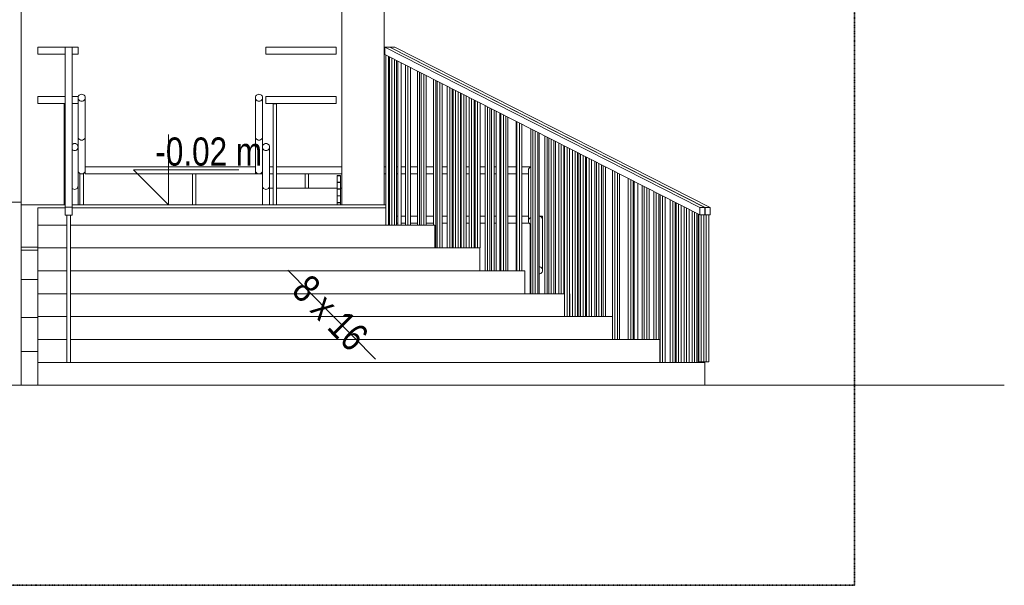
# Model space of a CAD drawing. Header units: millimetres. Extents: x -784 to 360321, y -10607 to 16514.
# Tile 7 of 95: x 48403 to 55399, y -2720 to 1295. Entities that reach past the tile are written whole.
import ezdxf

# ---------------------------------------------------------------- set-up
doc = ezdxf.new("R2010")
doc.units = ezdxf.units.MM
doc.linetypes.add('__FK_przerywana', pattern=[3.2004, 1.6002, -1.6002])
for name, color, linetype, lineweight in [('A-DETL-THIN', 7, 'Continuous', 5), ('C-TOPO', 7, 'Continuous', 5), ('G-ANNO-DIMS', 7, 'Continuous', 5), ('S-COLS-SYMB', 7, 'Continuous', 18), ('S-STRS-IDEN', 7, 'Continuous', 5)]:
    doc.layers.add(name, color=color, linetype=linetype, lineweight=lineweight)
for name, color, linetype, lineweight, true_color in [('A-FLOR', 7, 'Continuous', 18, 0x7f7f7f), ('A-FLOR-HRAL', 7, 'Continuous', 18, 0x7f7f7f), ('A-WALL', 7, 'Continuous', 18, 0x7f7f7f), ('S-STRS', 7, 'Continuous', 18, 0x7f7f7f)]:
    doc.layers.add(name, color=color, linetype=linetype, lineweight=lineweight, true_color=true_color)
doc.styles.add('Arial_2', font='arial.ttf', dxfattribs={"width": 0.8, "height": 200})

# ---------------------------------------------------------------- blocks, each defined once
blk = doc.blocks.new('Poręcz - 25mm-1636392-Północ')
at = {"layer": 'A-FLOR-HRAL', "color": 7, "lineweight": 5}
for p, q in [((51030.6, -162.5), (51030.6, 1029.7)), ((51048.3, 1020.7), (51048.3, -162.5)), ((51066, -162.5), (51066, 1011.7))]:
    blk.add_line(p, q, dxfattribs=at)
blk = doc.blocks.new('Poręcz - 25mm-1636390-Północ')
at = {"layer": 'A-FLOR-HRAL', "color": 7, "lineweight": 5}
for p, q in [((51143.7, -162.5), (51143.7, 972.2)), ((51161.4, 963.3), (51161.4, -162.5)), ((51179.1, -162.5), (51179.1, 954.3))]:
    blk.add_line(p, q, dxfattribs=at)
blk = doc.blocks.new('Poręcz - 25mm-1636388-Północ')
at = {"layer": 'A-FLOR-HRAL', "color": 7, "lineweight": 5}
for p, q in [((51256.9, -162.5), (51256.9, 914.8)), ((51274.6, 905.8), (51274.6, -162.5)), ((51292.2, -162.5), (51292.2, 896.8))]:
    blk.add_line(p, q, dxfattribs=at)
blk = doc.blocks.new('Poręcz - 25mm-1636386-Północ')
at = {"layer": 'A-FLOR-HRAL', "color": 7, "lineweight": 5}
for p, q in [((51370, -325), (51370, 857.3)), ((51387.7, 848.4), (51387.7, -325)), ((51405.4, -325), (51405.4, 839.4))]:
    blk.add_line(p, q, dxfattribs=at)
blk = doc.blocks.new('Poręcz - 25mm-1636384-Północ')
at = {"layer": 'A-FLOR-HRAL', "color": 7, "lineweight": 5}
for p, q in [((51483.2, -325), (51483.2, 799.9)), ((51500.8, 790.9), (51500.8, -325)), ((51518.5, -325), (51518.5, 781.9))]:
    blk.add_line(p, q, dxfattribs=at)
blk = doc.blocks.new('Poręcz - 25mm-1636382-Północ')
at = {"layer": 'A-FLOR-HRAL', "color": 7, "lineweight": 5}
for p, q in [((51596.3, -325), (51596.3, 742.4)), ((51614, 733.5), (51614, -325)), ((51631.6, -325), (51631.6, 724.5))]:
    blk.add_line(p, q, dxfattribs=at)
blk = doc.blocks.new('Poręcz - 25mm-1636380-Północ')
at = {"layer": 'A-FLOR-HRAL', "color": 7, "lineweight": 5}
for p, q in [((51709.4, -487.5), (51709.4, 685)), ((51727.1, 676), (51727.1, -487.5)), ((51744.8, -487.5), (51744.8, 667))]:
    blk.add_line(p, q, dxfattribs=at)
blk = doc.blocks.new('Poręcz - 25mm-1636378-Północ')
at = {"layer": 'A-FLOR-HRAL', "color": 7, "lineweight": 5}
for p, q in [((51822.6, -487.5), (51822.6, 627.5)), ((51840.2, 618.6), (51840.2, -487.5)), ((51857.9, -487.5), (51857.9, 609.6))]:
    blk.add_line(p, q, dxfattribs=at)
blk = doc.blocks.new('Poręcz - 25mm-1636376-Północ')
at = {"layer": 'A-FLOR-HRAL', "color": 7, "lineweight": 5}
for p, q in [((51935.7, -487.5), (51935.7, 570.1)), ((51953.4, 561.1), (51953.4, -487.5)), ((51971.1, -487.5), (51971.1, 552.1)), ((51938.8, -487.5), (51953.4, -487.5)), ((51953.4, -487.5), (51967.9, -487.5))]:
    blk.add_line(p, q, dxfattribs=at)
blk = doc.blocks.new('Poręcz - 25mm-1636374-Północ')
at = {"layer": 'A-FLOR-HRAL', "color": 7, "lineweight": 5}
for p, q in [((52048.8, -650), (52048.8, 512.6)), ((52066.5, 503.6), (52066.5, -650)), ((52084.2, -650), (52084.2, 494.7))]:
    blk.add_line(p, q, dxfattribs=at)
blk = doc.blocks.new('Poręcz - 25mm-1636372-Północ')
at = {"layer": 'A-FLOR-HRAL', "color": 7, "lineweight": 5}
for p, q in [((52162, -650), (52162, 455.2)), ((52179.7, 446.2), (52179.7, -650)), ((52197.3, -650), (52197.3, 437.2))]:
    blk.add_line(p, q, dxfattribs=at)
blk = doc.blocks.new('Poręcz - 25mm-1636370-Północ')
at = {"layer": 'A-FLOR-HRAL', "color": 7, "lineweight": 5}
for p, q in [((52275.1, -812.5), (52275.1, 397.7)), ((52292.8, 388.7), (52292.8, -812.5)), ((52310.5, -812.5), (52310.5, 379.8))]:
    blk.add_line(p, q, dxfattribs=at)
blk = doc.blocks.new('Poręcz - 25mm-1636368-Północ')
at = {"layer": 'A-FLOR-HRAL', "color": 7, "lineweight": 5}
for p, q in [((52388.2, -812.5), (52388.2, 340.3)), ((52405.9, 331.3), (52405.9, -812.5)), ((52423.6, -812.5), (52423.6, 322.3))]:
    blk.add_line(p, q, dxfattribs=at)
blk = doc.blocks.new('Poręcz - 25mm-1636366-Północ')
at = {"layer": 'A-FLOR-HRAL', "color": 7, "lineweight": 5}
for p, q in [((52501.4, -812.5), (52501.4, 282.8)), ((52519.1, 273.8), (52519.1, -812.5)), ((52536.7, -812.5), (52536.7, 264.9))]:
    blk.add_line(p, q, dxfattribs=at)
blk = doc.blocks.new('Poręcz - 25mm-1636364-Północ')
at = {"layer": 'A-FLOR-HRAL', "color": 7, "lineweight": 5}
for p, q in [((52614.5, -975), (52614.5, 225.4)), ((52632.2, 216.4), (52632.2, -975)), ((52649.9, -975), (52649.9, 207.4))]:
    blk.add_line(p, q, dxfattribs=at)
blk = doc.blocks.new('Poręcz - 25mm-1636362-Północ')
at = {"layer": 'A-FLOR-HRAL', "color": 7, "lineweight": 5}
for p, q in [((52727.7, -975), (52727.7, 167.9)), ((52745.3, 158.9), (52745.3, -975)), ((52763, -975), (52763, 150))]:
    blk.add_line(p, q, dxfattribs=at)
blk = doc.blocks.new('Poręcz - 25mm-1636360-Północ')
at = {"layer": 'A-FLOR-HRAL', "color": 7, "lineweight": 5}
for p, q in [((52840.8, -975), (52840.8, 110.5)), ((52858.5, 101.5), (52858.5, -975)), ((52876.2, -975), (52876.2, 92.5))]:
    blk.add_line(p, q, dxfattribs=at)
blk = doc.blocks.new('Poręcz - 25mm-1636358-Północ')
at = {"layer": 'A-FLOR-HRAL', "color": 7, "lineweight": 5}
for p, q in [((52953.9, -1137.5), (52953.9, 53)), ((52971.6, 44), (52971.6, -1137.5)), ((52989.3, -1137.5), (52989.3, 35.1))]:
    blk.add_line(p, q, dxfattribs=at)
blk = doc.blocks.new('Poręcz - 25mm-1636356-Północ')
at = {"layer": 'A-FLOR-HRAL', "color": 7, "lineweight": 5}
for p, q in [((53067.1, -1137.5), (53067.1, -4.4)), ((53084.7, -13.4), (53084.7, -1137.5)), ((53102.4, -1137.5), (53102.4, -22.4))]:
    blk.add_line(p, q, dxfattribs=at)
blk = doc.blocks.new('Poręcz - 25mm-1636354-Północ')
at = {"layer": 'A-FLOR-HRAL', "color": 7, "lineweight": 5}
for p, q in [((53180.2, -1137.5), (53180.2, -61.9)), ((53197.9, -70.9), (53197.9, -1137.5)), ((53215.6, -1137.5), (53215.6, -79.9))]:
    blk.add_line(p, q, dxfattribs=at)
blk = doc.blocks.new('Poręcz - 25mm-1636352-Północ')
at = {"layer": 'A-FLOR-HRAL', "color": 7, "lineweight": 5}
for p, q in [((51005.6, -162.5), (51005.6, 1042.4)), ((51023.3, 1033.4), (51023.3, -162.5))]:
    blk.add_line(p, q, dxfattribs=at)
blk = doc.blocks.new('Poręcz - 25mm-1636350-Północ')
at = {"layer": 'A-FLOR-HRAL', "color": 7, "lineweight": 5}
for p, q in [((53227.9, -1133), (53227.9, -86.1)), ((53245.6, -90.6), (53245.6, -1133)), ((53263.3, -90.6), (53245.6, -90.6)), ((53263.3, -1133), (53263.3, -90.6)), ((53227.9, -1133), (53245.6, -1133)), ((53245.6, -1133), (53263.3, -1133))]:
    blk.add_line(p, q, dxfattribs=at)
blk = doc.blocks.new('Poręcz - Poręcz-1636318-Północ')
for name in ['Poręcz - 25mm-1636352-Północ', 'Poręcz - 25mm-1636392-Północ', 'Poręcz - 25mm-1636390-Północ', 'Poręcz - 25mm-1636388-Północ', 'Poręcz - 25mm-1636386-Północ', 'Poręcz - 25mm-1636384-Północ', 'Poręcz - 25mm-1636382-Północ', 'Poręcz - 25mm-1636380-Północ', 'Poręcz - 25mm-1636378-Północ', 'Poręcz - 25mm-1636376-Północ', 'Poręcz - 25mm-1636374-Północ', 'Poręcz - 25mm-1636372-Północ', 'Poręcz - 25mm-1636370-Północ', 'Poręcz - 25mm-1636368-Północ', 'Poręcz - 25mm-1636366-Północ', 'Poręcz - 25mm-1636364-Północ', 'Poręcz - 25mm-1636362-Północ', 'Poręcz - 25mm-1636360-Północ', 'Poręcz - 25mm-1636358-Północ', 'Poręcz - 25mm-1636356-Północ', 'Poręcz - 25mm-1636354-Północ', 'Poręcz - 25mm-1636350-Północ']:
    blk.add_blockref(name, (0, 0))
blk = doc.blocks.new('Poręcz - 25mm-1636636-Północ')
at = {"layer": 'A-FLOR-HRAL', "color": 7, "lineweight": 5}
for p, q in [((48738.6, -92.1), (48763.6, -92.1)), ((48738.6, -1137.5), (48738.6, -92.1)), ((48763.6, -92.1), (48763.6, -1137.5))]:
    blk.add_line(p, q, dxfattribs=at)
blk = doc.blocks.new('Poręcz - Poręcz-1636322-Północ')
blk.add_blockref('Poręcz - 25mm-1636636-Północ', (0, 0))
blk = doc.blocks.new('Typ poręczy górnej - Górna poręcz_wewnętrzny_-1636328-Północ')
at = {"layer": 'A-FLOR-HRAL', "color": 7, "lineweight": 5}
for p, q in [((50996.8, 1100), (51032.1, 1100)), ((50996.8, 1046.9), (50996.8, 1100)), ((53236.8, -37.5), (50996.8, 1100)), ((51032.1, 1100), (53272.1, -37.5)), ((50996.8, 1046.9), (53236.8, -90.6)), ((53236.8, -37.5), (53236.8, -90.6)), ((53272.1, -37.5), (53236.8, -37.5)), ((53272.1, -90.6), (53272.1, -37.5)), ((53236.8, -90.6), (53272.1, -90.6))]:
    blk.add_line(p, q, dxfattribs=at)
blk = doc.blocks.new('Typ poręczy górnej - Górna poręcz_wewnętrzny_-1636339-Północ')
at = {"layer": 'A-FLOR-HRAL', "color": 7, "lineweight": 5}
for p, q in [((48726.1, 1100), (48776.1, 1100)), ((48726.1, -36), (48726.1, 1100)), ((48776.1, 1100), (48776.1, -36)), ((48726.1, -36), (48726.1, -92.1)), ((48776.1, -36), (48726.1, -36)), ((48776.1, -92.1), (48776.1, -36)), ((48726.1, -92.1), (48776.1, -92.1))]:
    blk.add_line(p, q, dxfattribs=at)
blk = doc.blocks.new('Poręcz - 25mm-1637449-Północ')
at = {"layer": 'A-FLOR-HRAL', "color": 7, "lineweight": 5}
blk.add_line((51080.7, 1004.3), (51080.7, -162.5), dxfattribs=at)
blk = doc.blocks.new('Poręcz - 25mm-1637275-Północ')
at = {"layer": 'A-FLOR-HRAL', "color": 7, "lineweight": 5}
blk.add_line((51179.7, 954), (51179.7, -162.5), dxfattribs=at)
blk = doc.blocks.new('Poręcz - 25mm-1637273-Północ')
at = {"layer": 'A-FLOR-HRAL', "color": 7, "lineweight": 5}
blk.add_line((51243.3, -162.5), (51243.3, 921.7), dxfattribs=at)
blk = doc.blocks.new('Poręcz - 25mm-1637447-Północ')
at = {"layer": 'A-FLOR-HRAL', "color": 7, "lineweight": 5}
for p, q in [((51342.3, -162.5), (51342.3, 871.4)), ((51360, -325), (51360, 862.4))]:
    blk.add_line(p, q, dxfattribs=at)
blk = doc.blocks.new('Poręcz - 25mm-1637269-Północ')
at = {"layer": 'A-FLOR-HRAL', "color": 7, "lineweight": 5}
for p, q in [((51441.3, -325), (51441.3, 821.1)), ((51459, -325), (51459, 812.2)), ((51476.6, 803.2), (51476.6, -325))]:
    blk.add_line(p, q, dxfattribs=at)
blk = doc.blocks.new('Poręcz - 25mm-1637267-Północ')
at = {"layer": 'A-FLOR-HRAL', "color": 7, "lineweight": 5}
for p, q in [((51540.3, -325), (51540.3, 770.9)), ((51558, -325), (51558, 761.9)), ((51575.6, 752.9), (51575.6, -325))]:
    blk.add_line(p, q, dxfattribs=at)
blk = doc.blocks.new('Poręcz - 25mm-1637265-Północ')
at = {"layer": 'A-FLOR-HRAL', "color": 7, "lineweight": 5}
for p, q in [((51639.3, -325), (51639.3, 720.6)), ((51657, -325), (51657, 711.6)), ((51674.6, 702.6), (51674.6, -325)), ((51674.6, -325), (51672.4, -325))]:
    blk.add_line(p, q, dxfattribs=at)
blk = doc.blocks.new('Poręcz - 25mm-1637263-Północ')
at = {"layer": 'A-FLOR-HRAL', "color": 7, "lineweight": 5}
for p, q in [((51756, -487.5), (51756, 661.4)), ((51773.6, 652.4), (51773.6, -487.5))]:
    blk.add_line(p, q, dxfattribs=at)
blk = doc.blocks.new('Poręcz - 25mm-1637261-Północ')
at = {"layer": 'A-FLOR-HRAL', "color": 7, "lineweight": 5}
blk.add_line((51872.6, 602.1), (51872.6, -487.5), dxfattribs=at)
blk = doc.blocks.new('Poręcz - 25mm-1637259-Północ')
at = {"layer": 'A-FLOR-HRAL', "color": 7, "lineweight": 5}
blk.add_line((51971.6, 551.8), (51971.6, -487.5), dxfattribs=at)
blk = doc.blocks.new('Poręcz - 25mm-1637257-Północ')
at = {"layer": 'A-FLOR-HRAL', "color": 7, "lineweight": 5}
blk.add_line((52035.3, -650), (52035.3, 519.5), dxfattribs=at)
blk = doc.blocks.new('Poręcz - 25mm-1637255-Północ')
at = {"layer": 'A-FLOR-HRAL', "color": 7, "lineweight": 5}
for p, q in [((52134.3, -650), (52134.3, 469.2)), ((52151.9, -650), (52151.9, 460.3))]:
    blk.add_line(p, q, dxfattribs=at)
blk = doc.blocks.new('Poręcz - 25mm-1637253-Północ')
at = {"layer": 'A-FLOR-HRAL', "color": 7, "lineweight": 5}
for p, q in [((52233.3, -650), (52233.3, 419)), ((52250.9, -650), (52250.9, 410)), ((52268.6, 401), (52268.6, -650))]:
    blk.add_line(p, q, dxfattribs=at)
blk = doc.blocks.new('Poręcz - 25mm-1637251-Północ')
at = {"layer": 'A-FLOR-HRAL', "color": 7, "lineweight": 5}
for p, q in [((52332.2, -812.5), (52332.2, 368.7)), ((52349.9, -812.5), (52349.9, 359.7)), ((52367.6, 350.8), (52367.6, -812.5))]:
    blk.add_line(p, q, dxfattribs=at)
blk = doc.blocks.new('Poręcz - 25mm-1637249-Północ')
at = {"layer": 'A-FLOR-HRAL', "color": 7, "lineweight": 5}
for p, q in [((52431.2, -812.5), (52431.2, 318.4)), ((52448.9, -812.5), (52448.9, 309.5)), ((52466.6, 300.5), (52466.6, -812.5))]:
    blk.add_line(p, q, dxfattribs=at)
blk = doc.blocks.new('Poręcz - 25mm-1637247-Północ')
at = {"layer": 'A-FLOR-HRAL', "color": 7, "lineweight": 5}
for p, q in [((52547.9, -812.5), (52547.9, 259.2)), ((52565.6, 250.2), (52565.6, -812.5))]:
    blk.add_line(p, q, dxfattribs=at)
blk = doc.blocks.new('Poręcz - 25mm-1637445-Północ')
at = {"layer": 'A-FLOR-HRAL', "color": 7, "lineweight": 5}
blk.add_line((52664.6, 199.9), (52664.6, -975), dxfattribs=at)
blk = doc.blocks.new('Poręcz - 25mm-1637243-Północ')
at = {"layer": 'A-FLOR-HRAL', "color": 7, "lineweight": 5}
blk.add_line((52763.6, 149.7), (52763.6, -975), dxfattribs=at)
blk = doc.blocks.new('Poręcz - 25mm-1637241-Północ')
at = {"layer": 'A-FLOR-HRAL', "color": 7, "lineweight": 5}
blk.add_line((52827.2, -975), (52827.2, 117.4), dxfattribs=at)
blk = doc.blocks.new('Poręcz - 25mm-1637239-Północ')
at = {"layer": 'A-FLOR-HRAL', "color": 7, "lineweight": 5}
for p, q in [((52926.2, -975), (52926.2, 67.1)), ((52943.9, -975), (52943.9, 58.1)), ((52953.9, -975), (52952.4, -975))]:
    blk.add_line(p, q, dxfattribs=at)
blk = doc.blocks.new('Poręcz - 25mm-1637237-Północ')
at = {"layer": 'A-FLOR-HRAL', "color": 7, "lineweight": 5}
for p, q in [((53025.2, -1137.5), (53025.2, 16.8)), ((53042.9, -1137.5), (53042.9, 7.8)), ((53060.6, -1.1), (53060.6, -1137.5))]:
    blk.add_line(p, q, dxfattribs=at)
blk = doc.blocks.new('Poręcz - 25mm-1637235-Północ')
at = {"layer": 'A-FLOR-HRAL', "color": 7, "lineweight": 5}
for p, q in [((53124.2, -1137.5), (53124.2, -33.5)), ((53141.9, -1137.5), (53141.9, -42.4)), ((53159.6, -51.4), (53159.6, -1137.5))]:
    blk.add_line(p, q, dxfattribs=at)
blk = doc.blocks.new('Poręcz - 25mm-1637233-Północ')
at = {"layer": 'A-FLOR-HRAL', "color": 7, "lineweight": 5}
for p, q in [((53223.2, -1137.5), (53223.2, -83.7)), ((53240.9, -1137.5), (53240.9, -1133)), ((53258.6, -1133), (53258.6, -1137.5))]:
    blk.add_line(p, q, dxfattribs=at)
blk = doc.blocks.new('Poręcz - 25mm-V22-Północ')
at = {"layer": 'A-FLOR-HRAL', "color": 7, "lineweight": 5}
for p, q in [((53263.9, -1133), (53263.9, -90.6)), ((53281.5, -90.6), (53299.2, -90.6)), ((53281.5, -1133), (53281.5, -90.6)), ((53299.2, -90.6), (53299.2, -1133)), ((53281.5, -1133), (53263.9, -1133)), ((53299.2, -1133), (53281.5, -1133))]:
    blk.add_line(p, q, dxfattribs=at)
blk = doc.blocks.new('Poręcz - Poręcz-1637202-Północ')
for name in ['Poręcz - 25mm-1637449-Północ', 'Poręcz - 25mm-1637275-Północ', 'Poręcz - 25mm-1637273-Północ', 'Poręcz - 25mm-1637447-Północ', 'Poręcz - 25mm-1637269-Północ', 'Poręcz - 25mm-1637267-Północ', 'Poręcz - 25mm-1637265-Północ', 'Poręcz - 25mm-1637263-Północ', 'Poręcz - 25mm-1637261-Północ', 'Poręcz - 25mm-1637259-Północ', 'Poręcz - 25mm-1637257-Północ', 'Poręcz - 25mm-1637255-Północ', 'Poręcz - 25mm-1637253-Północ', 'Poręcz - 25mm-1637251-Północ', 'Poręcz - 25mm-1637249-Północ', 'Poręcz - 25mm-1637247-Północ', 'Poręcz - 25mm-1637445-Północ', 'Poręcz - 25mm-1637243-Północ', 'Poręcz - 25mm-1637241-Północ', 'Poręcz - 25mm-1637239-Północ', 'Poręcz - 25mm-1637237-Północ', 'Poręcz - 25mm-1637235-Północ', 'Poręcz - 25mm-1637233-Północ', 'Poręcz - 25mm-V22-Północ']:
    blk.add_blockref(name, (0, 0))
blk = doc.blocks.new('Typ poręczy górnej - Górna poręcz_wewnętrzny_-1637219-Północ')
at = {"layer": 'A-FLOR-HRAL', "color": 7, "lineweight": 5}
for p, q in [((51032.7, 1100), (51068.1, 1100)), ((53272.7, -37.5), (51032.7, 1100)), ((51068.1, 1100), (53308.1, -37.5)), ((53272.7, -37.5), (53272.7, -90.6)), ((53308.1, -37.5), (53272.7, -37.5)), ((53308.1, -90.6), (53308.1, -37.5)), ((53272.7, -90.6), (53308.1, -90.6))]:
    blk.add_line(p, q, dxfattribs=at)
blk = doc.blocks.new('Poręcz - 25mm-1637767-Północ')
at = {"layer": 'A-FLOR-HRAL', "color": 7, "lineweight": 5}
blk.add_line((52909.9, 75.4), (52909.9, -975), dxfattribs=at)
blk = doc.blocks.new('Poręcz - 25mm-1637765-Północ')
at = {"layer": 'A-FLOR-HRAL', "color": 7, "lineweight": 5}
for p, q in [((52769.9, 146.5), (52769.9, -975)), ((52794.9, -975), (52794.9, 133.8))]:
    blk.add_line(p, q, dxfattribs=at)
blk = doc.blocks.new('Poręcz - 25mm-1637761-Północ')
at = {"layer": 'A-FLOR-HRAL', "color": 7, "lineweight": 5}
blk.add_line((52489.9, 288.6), (52489.9, -812.5), dxfattribs=at)
blk = doc.blocks.new('Poręcz - 25mm-1637759-Północ')
at = {"layer": 'A-FLOR-HRAL', "color": 7, "lineweight": 5}
blk.add_line((52374.9, -812.5), (52374.9, 347), dxfattribs=at)
blk = doc.blocks.new('Poręcz - 25mm-1637757-Północ')
at = {"layer": 'A-FLOR-HRAL', "color": 7, "lineweight": 5}
blk.add_line((52209.9, 430.8), (52209.9, -650), dxfattribs=at)
blk = doc.blocks.new('Poręcz - 25mm-1637755-Północ')
at = {"layer": 'A-FLOR-HRAL', "color": 7, "lineweight": 5}
blk.add_line((52094.9, -650), (52094.9, 489.2), dxfattribs=at)
blk = doc.blocks.new('Poręcz - 25mm-1637753-Północ')
at = {"layer": 'A-FLOR-HRAL', "color": 7, "lineweight": 5}
blk.add_line((51929.9, 573), (51929.9, -487.5), dxfattribs=at)
blk = doc.blocks.new('Poręcz - 25mm-1637751-Północ')
at = {"layer": 'A-FLOR-HRAL', "color": 7, "lineweight": 5}
for p, q in [((51789.9, 644.1), (51789.9, -487.5)), ((51814.9, -487.5), (51814.9, 631.4))]:
    blk.add_line(p, q, dxfattribs=at)
blk = doc.blocks.new('Poręcz - 25mm-1637749-Północ')
at = {"layer": 'A-FLOR-HRAL', "color": 7, "lineweight": 5}
blk.add_line((51674.9, -325), (51674.9, 702.5), dxfattribs=at)
blk = doc.blocks.new('Poręcz - 25mm-1637747-Północ')
at = {"layer": 'A-FLOR-HRAL', "color": 7, "lineweight": 5}
blk.add_line((51534.9, -325), (51534.9, 773.6), dxfattribs=at)
blk = doc.blocks.new('Poręcz - 25mm-1637743-Północ')
at = {"layer": 'A-FLOR-HRAL', "color": 7, "lineweight": 5}
blk.add_line((51229.9, 928.5), (51229.9, -162.5), dxfattribs=at)
blk = doc.blocks.new('Poręcz - 25mm-1637741-Północ')
at = {"layer": 'A-FLOR-HRAL', "color": 7, "lineweight": 5}
for p, q in [((51089.9, 999.6), (51089.9, -162.5)), ((51114.9, -162.5), (51114.9, 986.9))]:
    blk.add_line(p, q, dxfattribs=at)
blk = doc.blocks.new('Poręcz - 25mm-1637739-Północ')
at = {"layer": 'A-FLOR-HRAL', "color": 7, "lineweight": 5}
blk.add_line((53272.4, -1137.5), (53272.4, -1133), dxfattribs=at)
blk = doc.blocks.new('Poręcz - Poręcz-1637718-Północ')
for name in ['Poręcz - 25mm-1637741-Północ', 'Poręcz - 25mm-1637743-Północ', 'Poręcz - 25mm-1637747-Północ', 'Poręcz - 25mm-1637749-Północ', 'Poręcz - 25mm-1637751-Północ', 'Poręcz - 25mm-1637753-Północ', 'Poręcz - 25mm-1637755-Północ', 'Poręcz - 25mm-1637757-Północ', 'Poręcz - 25mm-1637759-Północ', 'Poręcz - 25mm-1637761-Północ', 'Poręcz - 25mm-1637765-Północ', 'Poręcz - 25mm-1637767-Północ', 'Poręcz - 25mm-1637739-Północ']:
    blk.add_blockref(name, (0, 0))
blk = doc.blocks.new('Poręcz - ARC_BALUSTRADE_SQUARE_25mm-1741302-Północ')
at = {"layer": 'A-FLOR-HRAL', "color": 7, "lineweight": 5}
for p, q in [((50203.4, 698.8), (50203.4, -20)), ((50228.4, 698.8), (50203.4, 698.8)), ((50228.4, -20), (50228.4, 698.8))]:
    blk.add_line(p, q, dxfattribs=at)
blk = doc.blocks.new('Poręcz - Poręcz-1723505-Północ')
at = {"layer": 'A-FLOR-HRAL', "color": 7, "lineweight": 5}
for p, q in [((50078.4, 740.9), (50078.4, 465.2)), ((50128.4, 465.2), (50128.4, 740.9)), ((50128.4, 390.9), (50128.4, 115.2)), ((50178.4, 115.2), (50178.4, 390.9))]:
    blk.add_line(p, q, dxfattribs=at)
at = {"layer": 'A-FLOR-HRAL', "color": 7, "lineweight": 5, "flags": 128}
for points in [[(50128.4, 740.9), (50127.6, 747.4), (50125.1, 753.5), (50121.1, 758.7), (50115.9, 762.6), (50109.9, 765.1), (50103.4, 766), (50096.9, 765.1), (50090.9, 762.6), (50085.7, 758.7), (50081.8, 753.5), (50079.3, 747.4), (50078.4, 740.9)], [(50078.4, 740.9), (50079.3, 734.5), (50081.8, 728.4), (50085.7, 723.2), (50090.9, 719.3), (50096.9, 716.8), (50103.4, 715.9), (50109.9, 716.8), (50115.9, 719.3), (50121.1, 723.2), (50125.1, 728.4), (50127.6, 734.5), (50128.4, 740.9)], [(50128.4, 465.2), (50127.6, 458.8), (50125.1, 452.7), (50121.1, 447.5), (50115.9, 443.6), (50109.9, 441), (50103.4, 440.2), (50096.9, 441), (50090.9, 443.6), (50085.7, 447.5), (50081.8, 452.7), (50079.3, 458.8), (50078.4, 465.2)], [(50178.4, 390.9), (50177.6, 397.4), (50175.1, 403.5), (50171.1, 408.7), (50165.9, 412.6), (50159.9, 415.1), (50153.4, 416), (50146.9, 415.1), (50140.9, 412.6), (50135.7, 408.7), (50131.8, 403.5), (50129.3, 397.4), (50128.4, 390.9)], [(50128.4, 390.9), (50129.3, 384.5), (50131.8, 378.4), (50135.7, 373.2), (50140.9, 369.3), (50146.9, 366.8), (50153.4, 365.9), (50159.9, 366.8), (50165.9, 369.3), (50171.1, 373.2), (50175.1, 378.4), (50177.6, 384.5), (50178.4, 390.9)], [(50178.4, 115.2), (50177.6, 108.8), (50175.1, 102.7), (50171.1, 97.5), (50165.9, 93.6), (50159.9, 91), (50153.4, 90.2), (50146.9, 91), (50140.9, 93.6), (50135.7, 97.5), (50131.8, 102.7), (50129.3, 108.8), (50128.4, 115.2)]]:
    blk.add_lwpolyline(points, dxfattribs=at)
blk.add_blockref('Poręcz - ARC_BALUSTRADE_SQUARE_25mm-1741302-Północ', (0, 0))
blk = doc.blocks.new('Poręcz - Poręcz-1724269-Północ')
at = {"layer": 'A-FLOR-HRAL', "color": 7, "lineweight": 5}
for p, q in [((50078.4, 465.2), (50078.4, 225.5)), ((50128.4, 390.9), (50128.4, 465.2)), ((50128.4, 115.2), (50128.4, -20)), ((50178.4, -20), (50178.4, 115.2))]:
    blk.add_line(p, q, dxfattribs=at)
at = {"layer": 'A-FLOR-HRAL', "color": 7, "lineweight": 5, "flags": 128}
blk.add_lwpolyline([(50128.4, 225.5), (50127.6, 219), (50125.1, 213), (50121.1, 207.8), (50115.9, 203.8), (50109.9, 201.3), (50103.4, 200.5), (50096.9, 201.3), (50090.9, 203.8), (50085.7, 207.8), (50081.8, 213), (50079.3, 219), (50078.4, 225.5)], dxfattribs=at)
blk = doc.blocks.new('Poręcz - Poręcz-1724362-Północ')
at = {"layer": 'A-FLOR-HRAL', "color": 7, "lineweight": 5}
for p, q in [((50078.4, 225.5), (50078.4, 200.5)), ((50203.4, 250.5), (50178.4, 250.5)), ((50692.4, 250.5), (50228.4, 250.5)), ((50078.4, 200.5), (50102.7, 200.5)), ((50104.1, 200.5), (50128.4, 200.5)), ((50178.4, 200.5), (50203.4, 200.5)), ((50228.4, 200.5), (50692.4, 200.5))]:
    blk.add_line(p, q, dxfattribs=at)
blk = doc.blocks.new('Poręcz - ARC_BALUSTRADE_SQUARE_25mm-V24-Północ')
at = {"layer": 'A-FLOR-HRAL', "color": 7, "lineweight": 5}
for p, q in [((50658.4, -2.5), (50683.4, -2.5)), ((50658.4, -4), (50658.4, -2.5)), ((50658.4, -20), (50658.4, -4)), ((50683.4, -4), (50658.4, -4)), ((50683.4, -2.5), (50683.4, -4)), ((50683.4, -20), (50683.4, -4))]:
    blk.add_line(p, q, dxfattribs=at)
blk = doc.blocks.new('Poręcz - ARC_BALUSTRADE_SQUARE_25mm-V25-Północ')
at = {"layer": 'A-FLOR-HRAL', "color": 7, "lineweight": 5}
for p, q in [((50658.4, 45.5), (50683.4, 45.5)), ((50658.4, 44), (50658.4, 45.5)), ((50658.4, -2.5), (50658.4, 44)), ((50683.4, 44), (50658.4, 44)), ((50683.4, 45.5), (50683.4, 44)), ((50683.4, -2.5), (50683.4, 44))]:
    blk.add_line(p, q, dxfattribs=at)
blk = doc.blocks.new('Poręcz - Poręcz-1724559-Północ')
for name, p in [('Poręcz - ARC_BALUSTRADE_SQUARE_25mm-V25-Północ', (0, 143.8)), ('Poręcz - ARC_BALUSTRADE_SQUARE_25mm-V25-Północ', (0, 95.9)), ('Poręcz - ARC_BALUSTRADE_SQUARE_25mm-V25-Północ', (0, 47.9)), ('Poręcz - ARC_BALUSTRADE_SQUARE_25mm-V25-Północ', (0, 0)), ('Poręcz - ARC_BALUSTRADE_SQUARE_25mm-V24-Północ', (0, 0))]:
    blk.add_blockref(name, p)
blk = doc.blocks.new('Poręcz - ARC_BALUSTRADE_SQUARE_25mm-V26-Północ')
at = {"layer": 'A-FLOR-HRAL', "color": 7, "lineweight": 5}
for p, q in [((48718.4, 698.8), (48726.1, 698.8)), ((48718.4, -20), (48718.4, 698.8))]:
    blk.add_line(p, q, dxfattribs=at)
blk = doc.blocks.new('Poręcz - Poręcz-1734755-Północ')
at = {"layer": 'A-FLOR-HRAL', "color": 7, "lineweight": 5}
for p, q in [((48818.4, 740.9), (48818.4, 717.1)), ((48818.4, 700), (48818.4, 465.2)), ((48868.4, 465.2), (48868.4, 740.9)), ((48818.4, 115.2), (48818.4, 390.9))]:
    blk.add_line(p, q, dxfattribs=at)
at = {"layer": 'A-FLOR-HRAL', "color": 7, "lineweight": 5, "flags": 128}
for points in [[(48868.4, 740.9), (48867.6, 747.4), (48865.1, 753.5), (48861.1, 758.7), (48855.9, 762.6), (48849.9, 765.1), (48843.4, 766), (48836.9, 765.1), (48830.9, 762.6), (48825.7, 758.7), (48821.8, 753.5), (48819.3, 747.4), (48818.4, 741)], [(48818.4, 740.9), (48819.3, 734.5), (48821.8, 728.4), (48825.7, 723.2), (48830.9, 719.3), (48836.9, 716.8), (48843.4, 715.9), (48849.9, 716.8), (48855.9, 719.3), (48861.1, 723.2), (48865.1, 728.4), (48867.6, 734.5), (48868.4, 740.9)], [(48868.4, 465.2), (48867.6, 458.8), (48865.1, 452.7), (48861.1, 447.5), (48855.9, 443.6), (48849.9, 441), (48843.4, 440.2), (48836.9, 441), (48830.9, 443.6), (48825.7, 447.5), (48821.8, 452.7), (48819.3, 458.8), (48818.4, 465.2)], [(48818.4, 390.9), (48817.6, 397.4), (48815.1, 403.5), (48811.1, 408.7), (48805.9, 412.6), (48799.9, 415.1), (48793.4, 416), (48786.9, 415.1), (48780.9, 412.6), (48776.1, 409)], [(48776.1, 372.9), (48780.9, 369.3), (48786.9, 366.8), (48793.4, 365.9), (48799.9, 366.8), (48805.9, 369.3), (48811.1, 373.2), (48815.1, 378.4), (48817.6, 384.5), (48818.4, 390.9)], [(48818.4, 115.2), (48817.6, 108.8), (48815.1, 102.7), (48811.1, 97.5), (48805.9, 93.6), (48799.9, 91), (48793.4, 90.2), (48786.9, 91), (48780.9, 93.6), (48776.1, 97.2)]]:
    blk.add_lwpolyline(points, dxfattribs=at)
blk.add_blockref('Poręcz - ARC_BALUSTRADE_SQUARE_25mm-V26-Północ', (0, 0))
blk = doc.blocks.new('Poręcz - Poręcz-1734790-Północ')
at = {"layer": 'A-FLOR-HRAL', "color": 7, "lineweight": 5}
for p, q in [((48818.4, 465.2), (48818.4, 390.9)), ((48868.4, 225.5), (48868.4, 465.2)), ((48818.4, -20), (48818.4, 115.2))]:
    blk.add_line(p, q, dxfattribs=at)
at = {"layer": 'A-FLOR-HRAL', "color": 7, "lineweight": 5, "flags": 128}
blk.add_lwpolyline([(48868.4, 225.5), (48867.6, 219), (48865.1, 213), (48861.1, 207.8), (48855.9, 203.8), (48849.9, 201.3), (48843.4, 200.5), (48836.9, 201.3), (48830.9, 203.8), (48825.7, 207.8), (48821.8, 213), (48819.3, 219), (48818.4, 225.5)], dxfattribs=at)
blk = doc.blocks.new('Poręcz - Poręcz-1734807-Północ')
at = {"layer": 'A-FLOR-HRAL', "color": 7, "lineweight": 5}
for p, q in [((52018.4, 225.5), (52018.4, -134.1)), ((52118.4, -484.1), (52118.4, -124.5))]:
    blk.add_line(p, q, dxfattribs=at)
at = {"layer": 'A-FLOR-HRAL', "color": 7, "lineweight": 5, "flags": 128}
for points in [[(52018.4, 225.5), (52019.3, 232), (52021.8, 238), (52025.7, 243.2), (52030.9, 247.2), (52035.2, 249.1)], [(52035.2, -110.5), (52030.9, -112.4), (52025.7, -116.4), (52021.8, -121.6), (52019.3, -127.6), (52018.4, -134.1)], [(52018.4, -134.1), (52019.3, -140.6), (52021.8, -146.6), (52025.7, -151.8), (52030.9, -155.8), (52035.2, -157.8)], [(52094.9, -99.5), (52099.9, -100.3), (52105.9, -102.8), (52111.1, -106.8), (52115.1, -112), (52117.6, -118), (52118.4, -124.5)], [(52118.4, -484.1), (52117.6, -477.6), (52115.1, -471.6), (52111.1, -466.4), (52105.9, -462.4), (52099.9, -459.9), (52094.9, -459.1)], [(52094.9, -509.1), (52099.9, -508.3), (52105.9, -505.8), (52111.1, -501.8), (52115.1, -496.6), (52117.6, -490.6), (52118.4, -484.1)]]:
    blk.add_lwpolyline(points, dxfattribs=at)
blk = doc.blocks.new('Poręcz - ARC_BALUSTRADE_SQUARE_25mm-1741304-Północ')
at = {"layer": 'A-FLOR-HRAL', "color": 7, "lineweight": 5}
for p, q in [((48842.7, 200.5), (48830.9, 200.5)), ((48830.9, -20), (48830.9, 200.5)), ((48855.9, 200.5), (48844.1, 200.5)), ((48855.9, 200.5), (48855.9, -20))]:
    blk.add_line(p, q, dxfattribs=at)
blk = doc.blocks.new('Poręcz - ARC_BALUSTRADE_SQUARE_25mm-V27-Północ')
at = {"layer": 'A-FLOR-HRAL', "color": 7, "lineweight": 5}
for p, q in [((49630.9, -20), (49630.9, 200.5)), ((49655.9, 200.5), (49655.9, -20))]:
    blk.add_line(p, q, dxfattribs=at)
blk = doc.blocks.new('Poręcz - ARC_BALUSTRADE_SQUARE_25mm-V28-Północ')
at = {"layer": 'A-FLOR-HRAL', "color": 7, "lineweight": 5}
for p, q in [((50430.9, 100), (50430.9, 200.5)), ((50455.9, 200.5), (50455.9, 100))]:
    blk.add_line(p, q, dxfattribs=at)
blk = doc.blocks.new('Poręcz - ARC_BALUSTRADE_SQUARE_25mm-V29-Północ')
at = {"layer": 'A-FLOR-HRAL', "color": 7, "lineweight": 5}
blk.add_line((52030.9, -650), (52030.9, -155.8), dxfattribs=at)
blk = doc.blocks.new('Poręcz - Poręcz-1734916-Północ')
at = {"layer": 'A-FLOR-HRAL', "color": 7, "lineweight": 5}
for p, q in [((50078.4, 250.5), (48868.4, 250.5)), ((48868.4, 225.5), (48868.4, 200.5)), ((51005.6, 250.5), (50992.4, 250.5)), ((51089.9, 250.5), (51080.7, 250.5)), ((51143.7, 250.5), (51114.9, 250.5)), ((51229.2, 250.5), (51179.7, 250.5)), ((51342.3, 250.5), (51292.2, 250.5)), ((51441.3, 250.5), (51405.4, 250.5)), ((51483.2, 250.5), (51476.6, 250.5)), ((51540.3, 250.5), (51534.9, 250.5)), ((51596.3, 250.5), (51575.6, 250.5)), ((51639.3, 250.5), (51631.6, 250.5)), ((51709.4, 250.5), (51674.9, 250.5)), ((51789.9, 250.5), (51773.6, 250.5)), ((51822.6, 250.5), (51814.9, 250.5)), ((51929.9, 250.5), (51872.6, 250.5)), ((52035.3, 250.5), (51971.6, 250.5)), ((48868.4, 200.5), (50078.4, 200.5)), ((50992.4, 200.5), (51005.6, 200.5)), ((51080.7, 200.5), (51089.9, 200.5)), ((51114.9, 200.5), (51143.7, 200.5)), ((51179.7, 200.5), (51229.9, 200.5)), ((51292.2, 200.5), (51342.3, 200.5)), ((51405.4, 200.5), (51441.3, 200.5)), ((51476.6, 200.5), (51483.2, 200.5)), ((51534.9, 200.5), (51540.3, 200.5)), ((51575.6, 200.5), (51596.3, 200.5)), ((51631.6, 200.5), (51639.3, 200.5)), ((51674.9, 200.5), (51709.4, 200.5)), ((51773.6, 200.5), (51789.9, 200.5)), ((51814.9, 200.5), (51822.6, 200.5)), ((51872.6, 200.5), (51929.9, 200.5)), ((51971.6, 200.5), (52018.5, 200.5)), ((51089.9, -99.5), (51080.7, -99.5)), ((51143.7, -99.5), (51114.9, -99.5)), ((51229.2, -99.5), (51179.7, -99.5)), ((51342.3, -99.5), (51292.2, -99.5)), ((51441.3, -99.5), (51405.4, -99.5)), ((51483.2, -99.5), (51476.6, -99.5)), ((51540.3, -99.5), (51534.9, -99.5)), ((51596.3, -99.5), (51575.6, -99.5)), ((51639.3, -99.5), (51631.6, -99.5)), ((51709.4, -99.5), (51674.9, -99.5)), ((51789.9, -99.5), (51773.6, -99.5)), ((51822.6, -99.5), (51814.9, -99.5)), ((51929.9, -99.5), (51872.6, -99.5)), ((52018.4, -99.5), (51971.6, -99.5)), ((52118.4, -99.5), (52094.9, -99.5)), ((52118.4, -124.5), (52118.4, -99.5)), ((51080.7, -149.5), (51089.9, -149.5)), ((51114.9, -149.5), (51143.7, -149.5)), ((51179.7, -149.5), (51229.2, -149.5)), ((51292.2, -149.5), (51342.3, -149.5)), ((51405.4, -149.5), (51441.3, -149.5)), ((51476.6, -149.5), (51483.2, -149.5)), ((51534.9, -149.5), (51540.3, -149.5)), ((51575.6, -149.5), (51596.3, -149.5)), ((51631.6, -149.5), (51639.3, -149.5)), ((51674.9, -149.5), (51709.4, -149.5)), ((51773.6, -149.5), (51789.9, -149.5)), ((51814.9, -149.5), (51822.6, -149.5)), ((51872.6, -149.5), (51929.9, -149.5)), ((51971.6, -149.5), (52023.9, -149.5))]:
    blk.add_line(p, q, dxfattribs=at)
for centre, start, end in [((52043.4, 225.5), 109.18826, 180), ((52093.4, -124.5), 0, 86.52267)]:
    blk.add_arc(centre, 25, start, end, dxfattribs=at)
for name in ['Poręcz - ARC_BALUSTRADE_SQUARE_25mm-1741304-Północ', 'Poręcz - ARC_BALUSTRADE_SQUARE_25mm-V27-Północ', 'Poręcz - ARC_BALUSTRADE_SQUARE_25mm-V28-Północ', 'Poręcz - ARC_BALUSTRADE_SQUARE_25mm-V29-Północ']:
    blk.add_blockref(name, (0, 0))
blk = doc.blocks.new('Poręcz - Poręcz-1740557-Północ')
at = {"layer": 'A-FLOR-HRAL', "color": 7, "lineweight": 5}
for p, q in [((50652.4, 1100), (50152.4, 1100)), ((50152.4, 1100), (50152.4, 1075)), ((50152.4, 1075), (50152.4, 1050)), ((50152.4, 1050), (50652.4, 1050)), ((50652.4, 1075), (50652.4, 1100)), ((50652.4, 1050), (50652.4, 1075)), ((50652.4, 750), (50152.4, 750)), ((50152.4, 750), (50152.4, 725)), ((50152.4, 725), (50152.4, 700)), ((50152.4, 700), (50652.4, 700)), ((50652.4, 725), (50652.4, 750)), ((50652.4, 700), (50652.4, 725))]:
    blk.add_line(p, q, dxfattribs=at)
blk = doc.blocks.new('Poręcz - Poręcz-1740636-Północ')
at = {"layer": 'A-FLOR-HRAL', "color": 7, "lineweight": 5}
for p, q in [((48726.1, 1100), (48532.4, 1100)), ((48532.4, 1100), (48532.4, 1075)), ((48532.4, 1075), (48532.4, 1050)), ((48532.4, 1050), (48726.1, 1050)), ((48818.4, 1100), (48776.1, 1100)), ((48776.1, 1050), (48818.4, 1050)), ((48818.4, 1075), (48818.4, 1100)), ((48818.4, 1050), (48818.4, 1075)), ((48726.1, 750), (48532.4, 750)), ((48532.4, 750), (48532.4, 725)), ((48532.4, 725), (48532.4, 700)), ((48532.4, 700), (48726.1, 700)), ((48818.4, 750), (48776.1, 750)), ((48776.1, 700), (48818.4, 700)), ((48818.4, 725), (48818.4, 750)), ((48818.4, 700), (48818.4, 725))]:
    blk.add_line(p, q, dxfattribs=at)
blk = doc.blocks.new('Rzędne punktów - Znacznik rzędnej-348474-Północ')
at = {"layer": 'G-ANNO-DIMS'}
for p, q in [((18045.3, 13687.9), (18045.3, 14187.9)), ((17795.3, 13937.9), (18045.3, 13687.9)), ((17795.3, 13937.9), (18545.3, 13937.9))]:
    blk.add_line(p, q, dxfattribs=at)
blk = doc.blocks.new('OBS oznaczenie biegu schodów ___FK_4_0 - OBS_Oznaczenie biegu schodów-885247-Północ')
at = {"layer": 'S-STRS-IDEN'}
blk.add_line((50308.9, -483.1), (50931.3, -1115.3), dxfattribs=at)

msp = doc.modelspace()

# ---------------------------------------------------------------- linework, layer by layer
at = {"layer": 'A-DETL-THIN', "color": 4, "linetype": '__FK_przerywana', "lineweight": 35, "true_color": 0x00ffff}
for p, q in [((54333.6, 5310), (54333.6, -2720)), ((54333.6, -2720), (35539.4, -2720))]:
    msp.add_line(p, q, dxfattribs=at)
at = {"layer": 'A-FLOR', "color": 7, "lineweight": 5}
for p, q in [((48413.4, -20), (48726.1, -20)), ((48776.1, -20), (51005.6, -20)), ((48532.4, -320), (48413.4, -320)), ((48413.4, -340), (48532.4, -340)), ((48532.4, -550.4), (48413.4, -550.4)), ((48413.4, -820.1), (48532.4, -820.1)), ((48413.4, -1059.8), (48532.4, -1059.8))]:
    msp.add_line(p, q, dxfattribs=at)
at = {"layer": 'A-WALL', "color": 7, "lineweight": 5}
for p, q in [((48413.4, -1300), (48413.4, 3890)), ((50203.4, 100), (50178.4, 100)), ((50658.4, 100), (50228.4, 100)), ((50692.4, 100), (50683.4, 100)), ((48413.4, 0), (40629.5, 0))]:
    msp.add_line(p, q, dxfattribs=at)
at = {"layer": 'C-TOPO'}
msp.add_line((55399, -1300), (-784.2, -1300), dxfattribs=at)
at = {"layer": 'S-COLS-SYMB'}
for p, q in [((50692.4, 3890), (50692.4, -20)), ((50992.4, -20), (50992.4, 3890))]:
    msp.add_line(p, q, dxfattribs=at)
at = {"layer": 'S-STRS', "color": 7, "lineweight": 5}
for p, q in [((48532.4, -162.5), (48532.4, -40)), ((48726.1, -40), (48532.4, -40)), ((51005.6, -40), (48776.1, -40)), ((48532.4, -325), (48532.4, -162.5)), ((48738.6, -162.5), (48532.4, -162.5)), ((51352.4, -162.5), (48763.6, -162.5)), ((51352.4, -162.5), (51352.4, -325)), ((51352.4, -325), (51352.4, -162.5)), ((48532.4, -487.5), (48532.4, -325)), ((48738.6, -325), (48532.4, -325)), ((51672.4, -325), (48763.6, -325)), ((51672.4, -325), (51672.4, -487.5)), ((51672.4, -487.5), (51672.4, -325)), ((48532.4, -650), (48532.4, -487.5)), ((48738.6, -487.5), (48532.4, -487.5)), ((51938.8, -487.5), (48763.6, -487.5)), ((51992.4, -487.5), (51967.9, -487.5)), ((51992.4, -487.5), (51992.4, -650)), ((51992.4, -650), (51992.4, -487.5)), ((48532.4, -812.5), (48532.4, -650)), ((48738.6, -650), (48532.4, -650)), ((52275.1, -650), (48763.6, -650)), ((52312.4, -650), (52310.5, -650)), ((52312.4, -650), (52312.4, -812.5)), ((52312.4, -812.5), (52312.4, -650)), ((48532.4, -975), (48532.4, -812.5)), ((48738.6, -812.5), (48532.4, -812.5)), ((52614.5, -812.5), (48763.6, -812.5)), ((48532.4, -1137.5), (48532.4, -975)), ((48738.6, -975), (48532.4, -975)), ((52952.4, -975), (48763.6, -975)), ((52952.4, -975), (52952.4, -1137.5)), ((52952.4, -1137.5), (52952.4, -975)), ((48532.4, -1300), (48532.4, -1137.5)), ((53272.4, -1137.5), (48532.4, -1137.5)), ((53272.4, -1137.5), (53272.4, -1300)), ((53272.4, -1300), (53272.4, -1137.5))]:
    msp.add_line(p, q, dxfattribs=at)

# ---------------------------------------------------------------- block references
at = {"layer": 'A-FLOR-HRAL', "color": 7, "lineweight": 5}
for name in ['Poręcz - Poręcz-1740636-Północ', 'Typ poręczy górnej - Górna poręcz_wewnętrzny_-1636339-Północ', 'Poręcz - Poręcz-1740557-Północ', 'Typ poręczy górnej - Górna poręcz_wewnętrzny_-1636328-Północ', 'Typ poręczy górnej - Górna poręcz_wewnętrzny_-1637219-Północ', 'Poręcz - Poręcz-1636318-Północ', 'Poręcz - Poręcz-1637202-Północ', 'Poręcz - Poręcz-1637718-Północ', 'Poręcz - Poręcz-1734755-Północ', 'Poręcz - Poręcz-1723505-Północ', 'Poręcz - Poręcz-1734790-Północ', 'Poręcz - Poręcz-1724269-Północ', 'Poręcz - Poręcz-1734916-Północ', 'Poręcz - Poręcz-1724362-Północ', 'Poręcz - Poręcz-1734807-Północ', 'Poręcz - Poręcz-1724559-Północ', 'Poręcz - Poręcz-1636322-Północ']:
    msp.add_blockref(name, (0, 0), dxfattribs=at)
at = {"layer": 'G-ANNO-DIMS'}
msp.add_blockref('Rzędne punktów - Znacznik rzędnej-348474-Północ', (31415.9, -13707.9), dxfattribs=at)
at = {"layer": 'S-STRS-IDEN'}
msp.add_blockref('OBS oznaczenie biegu schodów ___FK_4_0 - OBS_Oznaczenie biegu schodów-885247-Północ', (0, 0), dxfattribs=at)

# ---------------------------------------------------------------- texts
at = {"layer": 'G-ANNO-DIMS', "color": 1, "true_color": 0xff0000, "insert": (49367.7, 459.1), "char_height": 200, "width": 896.159, "attachment_point": 1, "line_spacing_factor": 0.941778, "style": 'Arial_2'}
msp.add_mtext('-0.02 m', dxfattribs=at)
at = {"layer": 'S-STRS-IDEN', "insert": (50469.4, -498.2), "char_height": 200, "width": 756.793, "attachment_point": 1, "rotation": 314.55586, "style": 'Arial_2'}
msp.add_mtext('8 x 16', dxfattribs=at)

doc.saveas('drawing.dxf')
